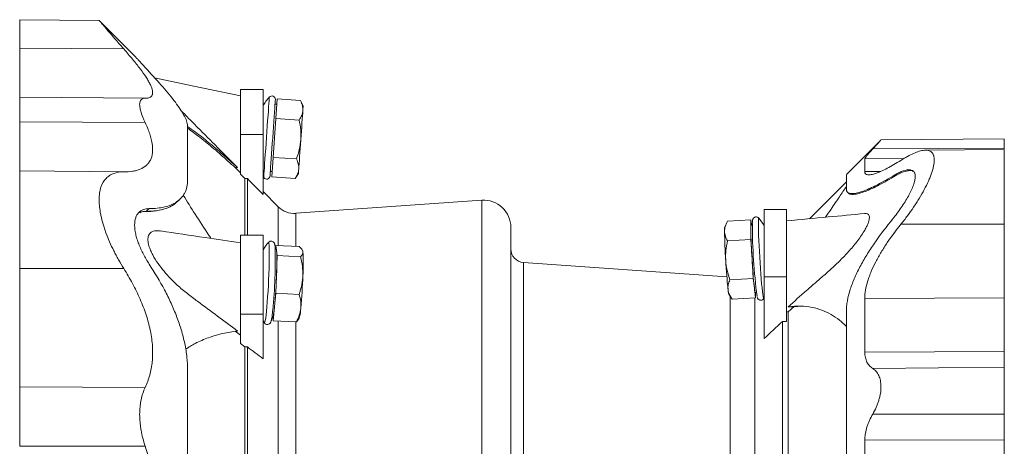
# Model space of a CAD drawing. Header units: millimetres. Extents: x -52 to 1097, y -325 to 885.
# Tile 3 of 8: x -51 to 386, y 30 to 219. Entities that reach past the tile are written whole.
import ezdxf

# ---------------------------------------------------------------- set-up
doc = ezdxf.new("R2010")
doc.units = ezdxf.units.MM

msp = doc.modelspace()

# ---------------------------------------------------------------- linework, layer by layer
at = {"color": 7, "linetype": 'Continuous', "lineweight": 15}
for p, q in [((-16.08, 219.19), (-51.42, 219.5)), ((-0.41, 203.46), (-16.07, 219.12)), ((56.58, 188.51), (46.58, 188.51)), ((46.58, 168.61), (46.58, 188.51)), ((56.58, 168.61), (56.58, 188.51)), ((4.25, 184.66), (-51.42, 185.14)), ((62.59, 180.03), (62.89, 184.35)), ((62.89, 184.35), (73.22, 183.62)), ((74.4, 181.22), (73.22, 183.62)), ((62.73, 182.03), (61.93, 182.09)), ((62.28, 175.71), (62.59, 180.03)), ((61.68, 167.07), (62.28, 175.71)), ((62.28, 175.71), (72.62, 174.98)), ((46.58, 151.04), (46.58, 168.61)), ((56.58, 142), (56.58, 168.61)), ((61.08, 158.43), (61.68, 167.07)), ((330.81, 166.1), (315.5, 150.79)), ((385.58, 166.62), (330.81, 166.14)), ((385.58, 162.57), (327.19, 162.16)), ((385.58, 161.93), (350.47, 161.63)), ((385.58, 162.26), (385.58, 162.57)), ((60.77, 154.11), (61.08, 158.43)), ((61.08, 158.43), (71.41, 157.71)), ((46.58, 151.51), (44.21, 153.9)), ((45.28, 153.89), (44.21, 153.9)), ((60.47, 149.79), (60.77, 154.11)), ((-51.42, 152.41), (-5.24, 152.01)), ((46.58, 151.04), (48.56, 149.05)), ((48.56, 149.05), (48.56, 123.98)), ((48.56, 149.05), (49.62, 149.05)), ((49.62, 149.05), (49.62, 123.98)), ((59.84, 152.16), (60.63, 152.1)), ((60.47, 149.79), (70.81, 149.07)), ((70.81, 149.07), (72.3, 151.29)), ((336.06, 150.12), (336.39, 149.76)), ((315.5, 147.63), (299.09, 131.21)), ((63.35, 136.51), (56.58, 143.28)), ((14.51, 136.15), (14.7, 136.23)), ((153.75, 139.39), (71.12, 133.61)), ((1.84, 133.86), (2.36, 134.09)), ((3.26, 134.23), (4.56, 134.39)), ((288.98, 135.29), (278.98, 135.29)), ((278.98, 105.41), (278.98, 135.29)), ((288.98, 105.41), (288.98, 135.29)), ((166.58, 127.42), (166.58, -233)), ((262.43, 129.46), (261.52, 127.64)), ((273.08, 130.7), (262.75, 130.07)), ((273.08, 130.7), (273.08, 126.37)), ((273.36, 128.39), (273.08, 130.7)), ((273.75, 128.41), (273.22, 128.38)), ((273.75, 129.25), (273.74, 128.41)), ((56.58, 123.98), (46.58, 123.98)), ((46.58, 88.93), (46.58, 123.98)), ((56.58, 88.93), (56.58, 123.98)), ((273.08, 126.37), (273.08, 122.04)), ((62.28, 119.39), (62.11, 117.67)), ((62.59, 117.14), (62.28, 119.39)), ((62.28, 119.39), (72.62, 118.88)), ((273.08, 122.04), (262.75, 121.41)), ((273.08, 122.04), (273.61, 113.39)), ((62.42, 117.65), (62.01, 117.67)), ((62.89, 114.89), (62.59, 117.14)), ((62.59, 106.53), (62.89, 114.89)), ((62.89, 114.89), (73.22, 114.38)), ((74.15, 117.02), (74.01, 117.3)), ((262.43, 105.49), (172.16, 111.8)), ((273.61, 113.39), (274.13, 104.75)), ((62.28, 98.17), (62.59, 106.53)), ((278.98, 78.07), (278.98, 105.41)), ((288.98, 85.62), (288.98, 105.41)), ((274.13, 104.75), (263.79, 104.12)), ((274.13, 104.75), (274.65, 100.43)), ((61.68, 92.07), (62.28, 98.17)), ((62.28, 98.17), (72.62, 97.66)), ((263.33, 97.75), (264.47, 96.02)), ((274.65, 100.43), (275.18, 96.12)), ((275.04, 98.43), (275.56, 98.47)), ((275.18, 96.12), (275.18, 98.44)), ((61.08, 85.96), (61.68, 92.07)), ((275.18, 96.12), (264.84, 95.49)), ((292.19, 92.18), (289.58, 89.86)), ((292.19, 92.18), (289.71, 92.18)), ((292.19, 92.18), (295.73, 92.36)), ((46.58, 75.86), (46.58, 88.93)), ((56.58, 69.13), (56.58, 88.93)), ((60.54, 87.71), (60.94, 87.69)), ((60.84, 87.7), (61.08, 85.96)), ((289.58, 89.86), (288.98, 89.86)), ((289.58, -37.09), (289.58, 89.86)), ((61.08, 85.96), (71.41, 85.45)), ((71.41, 85.45), (72.04, 86.25)), ((72.08, 86.23), (72.68, 87.17)), ((287.11, -29.97), (287.11, 85.62)), ((288.98, 85.62), (287.11, 85.62)), ((46.58, 79.62), (44.21, 81.39)), ((46.58, 75.86), (48.56, 74.38)), ((48.56, 74.38), (48.56, -30.8)), ((48.56, 74.38), (49.62, 74.38)), ((49.62, 74.38), (49.62, -30.8)), ((385.58, 65.3), (327.19, 64.83)), ((385.58, 44.47), (327.19, 44.54))]:
    msp.add_line(p, q, dxfattribs=at)
at = {"color": 8, "linetype": 'Continuous', "lineweight": 0}
for p, q in [((-51.42, 206.81), (-5.24, 206.52)), ((-51.42, 174.19), (4.28, 173.85)), ((46.58, 168.61), (56.58, 168.61)), ((340.99, 157.89), (323.66, 157.74)), ((330.77, 152.22), (323.66, 152.16)), ((6.1, 135.69), (4.74, 134.46)), ((63.35, 136.51), (63.35, 119.33)), ((153.75, -244.97), (153.75, 139.39)), ((4.56, 134.39), (4.74, 134.46)), ((71.12, 133.61), (71.12, 118.95)), ((385.58, 128.73), (339.68, 128.73)), ((172.16, 111.8), (172.16, -217.39)), ((-51.42, 109.13), (-5.24, 109.13)), ((288.98, 105.41), (278.98, 105.41)), ((263.97, -35.47), (263.97, 96.78)), ((274.85, -35.45), (274.85, 96.1)), ((385.58, 96.14), (323.66, 95.76)), ((46.58, 88.93), (56.58, 88.93)), ((63.35, 85.84), (63.35, -37.79)), ((71.12, 85.46), (71.12, -37.79)), ((385.58, 72.33), (323.66, 72.01)), ((-51.42, 56.72), (4.28, 56.37)), ((385.58, 33.16), (323.66, 32.94)), ((-51.42, 30.27), (4.28, 30.27))]:
    msp.add_line(p, q, dxfattribs=at)
at = {"color": 7, "linetype": 'Continuous', "lineweight": 15, "flags": 128}
for points in [[(46.58, 185.72), (25.9, 190.07), (8.48, 193.74)], [(60.88, 167.12), (61.05, 169.59), (61.22, 172), (61.38, 174.31), (61.53, 176.46), (61.67, 178.42), (61.79, 180.13), (61.89, 181.57), (61.97, 182.7), (62.03, 183.5), (62.06, 183.95), (62.07, 184.05)], [(73.35, 166.25), (73.49, 168.21), (73.62, 170.12), (73.75, 171.98), (73.87, 173.73), (73.99, 175.36), (74.09, 176.83), (74.18, 178.12), (74.26, 179.21)], [(74.26, 179.21), (74.32, 180.08), (74.36, 180.71), (74.39, 181.09), (74.4, 181.22)], [(59.7, 150.2), (59.71, 150.3), (59.74, 150.75), (59.79, 151.55), (59.87, 152.68), (59.97, 154.12), (60.09, 155.83), (60.23, 157.79), (60.38, 159.94), (60.54, 162.25), (60.71, 164.66), (60.88, 167.12)], [(72.45, 153.29), (72.52, 154.38), (72.61, 155.67), (72.71, 157.14), (72.83, 158.77), (72.95, 160.53), (73.08, 162.38), (73.21, 164.3), (73.35, 166.25)], [(72.3, 151.29), (72.31, 151.42), (72.34, 151.8), (72.38, 152.43), (72.45, 153.29)], [(316.3, 142.76), (316.48, 142.53), (316.67, 142.3)], [(58.94, 120.67), (58.94, 120.66), (58.93, 120.65)], [(62.42, 117.65), (62.51, 117.52), (62.59, 117.14)], [(74.15, 117.02), (74.18, 116.95), (74.26, 116.56)], [(61.68, 92.07), (61.54, 90.78), (61.41, 89.69), (61.28, 88.82), (61.16, 88.2), (61.04, 87.82), (60.94, 87.69), (60.94, 87.69)], [(57.17, 85.06), (57.18, 85.04), (57.18, 85.03)]]:
    msp.add_lwpolyline(points, dxfattribs=at)
at = {"color": 8, "linetype": 'Continuous', "lineweight": 0, "flags": 128}
for points in [[(58.12, 167.32), (58.3, 169.86), (58.47, 172.34), (58.64, 174.73), (58.8, 176.96), (58.94, 179), (59.06, 180.8), (59.17, 182.32), (59.26, 183.54), (59.32, 184.43), (59.36, 184.97), (59.37, 185.15)], [(56.87, 149.48), (56.89, 149.66), (56.92, 150.2), (56.99, 151.09), (57.07, 152.31), (57.18, 153.84), (57.3, 155.64), (57.45, 157.67), (57.6, 159.91), (57.77, 162.29), (57.94, 164.78), (58.12, 167.32)], [(276.64, 131.45), (276.63, 131.46), (276.55, 131.36), (276.49, 130.91), (276.45, 130.1)], [(276.45, 130.1), (276.44, 128.96), (276.46, 127.5), (276.5, 125.77), (276.56, 123.78), (276.65, 121.59), (276.76, 119.24), (276.88, 116.77), (277.03, 114.23), (277.18, 111.69), (277.35, 109.18), (277.53, 106.77), (277.7, 104.49), (277.88, 102.4), (278.05, 100.54), (278.22, 98.95), (278.38, 97.65), (278.52, 96.68), (278.64, 96.05), (278.75, 95.79), (278.8, 95.8)], [(58.12, 90.2), (58.3, 92.13), (58.47, 94.27), (58.64, 96.59), (58.8, 99.03), (58.94, 101.55), (59.06, 104.1), (59.17, 106.62), (59.26, 109.07), (59.32, 111.39), (59.36, 113.53), (59.37, 115.46), (59.36, 117.13), (59.32, 118.51), (59.26, 119.57), (59.17, 120.29), (59.06, 120.66), (58.94, 120.67)], [(57.18, 85.03), (57.3, 85.03), (57.45, 85.39), (57.6, 86.11), (57.77, 87.16), (57.94, 88.54), (58.12, 90.2)]]:
    msp.add_lwpolyline(points, dxfattribs=at)
at = {"color": 7, "linetype": 'Continuous', "lineweight": 15}
for centre, radius, start, end in [((82.15, 165.64), 30, 139.4162, 148.4621), ((60.53, 184.15), 1.53, 356, 139.4162), ((82.15, 165.64), 30, 211.5379, 212.5838), ((58.17, 150.31), 1.53, 212.5838, 356), ((70.42, 143.58), 10, 225, 274), ((154.58, 127.42), 12, 0, 94), ((253.66, 112.17), 30, 32.4136, 40.0023), ((269.49, 126.21), 8.1, 169.7847, 183.886), ((279.1, 126.96), 6.05, 166.4235, 185.6439), ((534.01, 129.67), 260.26, 180.1268, 187.2704), ((513.38, 129.32), 252, 180.8327, 183.7854), ((525.06, 130.03), 252, 180.8327, 183.7854), ((82.15, 101.66), 30, 140.6797, 148.4621), ((-142.81, 112.35), 204.84, 353.9364, 1.8471), ((-30.5, 111.84), 93.23, 356.7391, 3.2609), ((-18.83, 111.26), 93.24, 356.7393, 3.2607), ((172.58, 117.79), 6, 180, 266), ((514.53, 126.56), 252.98, 183.1439, 186.0887), ((526.19, 127.26), 252.96, 183.1438, 186.0888), ((-189.16, 115.04), 251.89, 354.767, 358.0645), ((-177.48, 114.46), 251.88, 354.7669, 358.0645), ((271.18, 100.16), 8.21, 183.0651, 197.0761), ((280.02, 100.43), 5.37, 179.9458, 201.7869), ((253.66, 112.17), 30, 326.9287, 327.5864), ((54.92, 92.15), 18.45, 344.3165, 357.9395), ((82.15, 101.66), 30, 211.5379, 213.6589)]:
    msp.add_arc(centre, radius, start, end, dxfattribs=at)
for points, knots in [([(-51.42, 206.81), (-51.42, 208.14), (-51.42, 210.86), (-51.42, 214.19), (-51.42, 216.9), (-51.42, 218.68), (-51.42, 219.53), (-51.42, 219.41), (-51.42, 219.38)], [0, 0, 0, 0, 0.172516, 0.353275, 0.540939, 0.733776, 0.929721, 1, 1, 1, 1]), ([(-16.08, 219.12), (-16.06, 219.09), (-16.01, 219.03), (-15.13, 218), (-13.74, 216.36), (-11.78, 214.06), (-9.58, 211.5), (-7.37, 208.95), (-5.95, 207.34), (-5.24, 206.52)], [0, 0, 0, 0, 0.140674, 0.292532, 0.448409, 0.608526, 0.772111, 0.885628, 1, 1, 1, 1]), ([(-51.42, 206.81), (-51.42, 204.97), (-51.42, 201.28), (-51.42, 196.56), (-51.42, 192.53), (-51.42, 189.26), (-51.42, 186.89), (-51.42, 185.41), (-51.42, 185.24), (-51.42, 185.15)], [0, 0, 0, 0, 0.138263, 0.278718, 0.420548, 0.562885, 0.71157, 0.858835, 1, 1, 1, 1]), ([(4.28, 184.66), (5.11, 184.64), (5.79, 184.75), (6.85, 185.22), (7.22, 185.59), (7.48, 186.23), (7.52, 186.36), (7.57, 186.65), (7.59, 186.8), (7.61, 187.28), (7.59, 187.63), (7.37, 188.77), (7.06, 189.65), (6.46, 190.9), (6.33, 191.16), (6.05, 191.69), (5.9, 191.96), (5.43, 192.79), (5.07, 193.36), (3.92, 195.14), (3.02, 196.41), (1.49, 198.44), (0.95, 199.13), (-0.17, 200.54), (-0.76, 201.26), (-2.57, 203.45), (-3.87, 204.97), (-5.24, 206.52)], [0, 0, 0, 0, 0.125, 0.125, 0.25, 0.25, 0.28125, 0.28125, 0.3125, 0.3125, 0.375, 0.375, 0.5, 0.5, 0.53125, 0.53125, 0.5625, 0.5625, 0.625, 0.625, 0.75, 0.75, 0.8125, 0.8125, 0.875, 0.875, 1, 1, 1, 1]), ([(-0.41, 203.46), (-0.41, 203.46), (-0.25, 203.28), (0.22, 202.76), (0.42, 202.54), (0.87, 202.04), (1.14, 201.75), (1.72, 201.11), (2.04, 200.76), (2.74, 200), (3.11, 199.59), (4.29, 198.3), (5.16, 197.36), (6.1, 196.34)], [0, 0, 0, 0, 0.25, 0.25, 0.375, 0.375, 0.5, 0.5, 0.625, 0.625, 0.75, 0.75, 1, 1, 1, 1]), ([(6.1, 196.34), (8.53, 193.72), (10.79, 191.21), (13.88, 187.6), (14.85, 186.43), (16.65, 184.19), (17.49, 183.11), (19.01, 181.03), (19.69, 180.03), (20.6, 178.61), (20.88, 178.15), (21.39, 177.25), (21.63, 176.81), (22.27, 175.54), (22.59, 174.76), (23.02, 173.33), (23.13, 172.69), (23.13, 172.12)], [0, 0, 0, 0, 0.25, 0.25, 0.375, 0.375, 0.5, 0.5, 0.625, 0.625, 0.6875, 0.6875, 0.75, 0.75, 0.875, 0.875, 1, 1, 1, 1]), ([(-51.42, 174.19), (-51.42, 175.88), (-51.42, 177.44), (-51.42, 180.18), (-51.42, 181.37), (-51.42, 183.27), (-51.42, 183.98), (-51.42, 184.92), (-51.42, 185.15), (-51.42, 185.14)], [0, 0, 0, 0, 0.25, 0.25, 0.5, 0.5, 0.75, 0.75, 1, 1, 1, 1]), ([(4.28, 173.85), (3.49, 175.52), (2.88, 177.05), (2.36, 178.75), (2.27, 179.08), (2.11, 179.71), (2.04, 180.02), (1.88, 180.89), (1.83, 181.42), (1.83, 182.36), (1.88, 182.77), (2.04, 183.3), (2.11, 183.46), (2.27, 183.75), (2.36, 183.88), (2.88, 184.46), (3.49, 184.67), (4.28, 184.66)], [0, 0, 0, 0, 0.25, 0.25, 0.3125, 0.3125, 0.375, 0.375, 0.5, 0.5, 0.625, 0.625, 0.6875, 0.6875, 0.75, 0.75, 1, 1, 1, 1]), ([(73.22, 183.62), (73.58, 182.89), (73.87, 182.15), (74.23, 180.68), (74.31, 179.95), (74.26, 179.21)], [0, 0, 0, 0, 0.5, 0.5, 1, 1, 1, 1]), ([(74.26, 179.21), (74.23, 178.84), (74.17, 178.48), (74, 177.76), (73.89, 177.4), (73.46, 176.35), (73.08, 175.66), (72.62, 174.98)], [0, 0, 0, 0, 0.25, 0.25, 0.5, 0.5, 1, 1, 1, 1]), ([(45.28, 153.89), (39.38, 159.84), (31.96, 167.31), (23.6, 175.7), (21.21, 178.13), (20.31, 179.04)], [0, 0, 0, 0, 0.709135, 0.890709, 1, 1, 1, 1]), ([(73.35, 166.25), (73.4, 166.98), (73.42, 167.72), (73.4, 169.2), (73.36, 169.93), (73.16, 172.12), (72.92, 173.56), (72.62, 174.98)], [0, 0, 0, 0, 0.25, 0.25, 0.5, 0.5, 1, 1, 1, 1]), ([(-51.42, 152.41), (-51.42, 152.41), (-51.42, 152.86), (-51.42, 154.75), (-51.42, 156.17), (-51.42, 159.95), (-51.42, 162.29), (-51.42, 167.74), (-51.42, 170.83), (-51.42, 174.19)], [0, 0, 0, 0, 0.25, 0.25, 0.5, 0.5, 0.75, 0.75, 1, 1, 1, 1]), ([(4.28, 173.85), (5.11, 172.1), (5.79, 170.43), (6.85, 167.25), (7.22, 165.74), (7.48, 163.95), (7.52, 163.6), (7.57, 162.92), (7.59, 162.58), (7.61, 161.6), (7.59, 160.98), (7.37, 159.21), (7.06, 158.15), (6.46, 156.98), (6.33, 156.76), (6.05, 156.32), (5.9, 156.11), (5.43, 155.51), (5.07, 155.14), (3.92, 154.14), (3.02, 153.6), (1.49, 152.97), (0.95, 152.79), (-0.17, 152.49), (-0.76, 152.36), (-2.57, 152.08), (-3.87, 151.99), (-5.24, 152.01)], [0, 0, 0, 0, 0.125, 0.125, 0.25, 0.25, 0.28125, 0.28125, 0.3125, 0.3125, 0.375, 0.375, 0.5, 0.5, 0.53125, 0.53125, 0.5625, 0.5625, 0.625, 0.625, 0.75, 0.75, 0.8125, 0.8125, 0.875, 0.875, 1, 1, 1, 1]), ([(23.06, 172.15), (24.19, 171.36), (27.19, 169.26), (32.42, 165.11), (38.68, 159.85), (43.08, 155.88), (45.28, 153.89)], [0, 0, 0, 0, 0.164026, 0.438801, 0.719392, 1, 1, 1, 1]), ([(23.13, 148.51), (23.13, 153.67), (23.13, 158.26), (23.13, 166.16), (23.13, 169.48), (23.13, 172.12)], [0, 0, 0, 0, 0.5, 0.5, 1, 1, 1, 1]), ([(44.21, 153.9), (42.09, 155.82), (37.84, 159.66), (31.7, 164.83), (26.78, 168.77), (24, 170.73), (23.13, 171.35)], [0, 0, 0, 0, 0.286606, 0.573195, 0.86545, 1, 1, 1, 1]), ([(71.41, 157.71), (71.92, 159.08), (72.36, 160.5), (73.02, 163.35), (73.25, 164.79), (73.35, 166.25)], [0, 0, 0, 0, 0.5, 0.5, 1, 1, 1, 1]), ([(330.81, 166.1), (330.82, 166.11), (330.86, 166.15), (330.61, 165.87), (330.08, 165.3), (329.32, 164.47), (328.36, 163.43), (327.58, 162.59), (327.19, 162.16)], [0, 0, 0, 0, 0.076923, 0.272728, 0.451021, 0.633648, 0.815246, 1, 1, 1, 1]), ([(385.58, 162.57), (385.58, 163.41), (385.58, 165.14), (385.58, 166.47), (385.58, 166.48), (385.58, 166.48)], [0, 0, 0, 0, 0.359793, 0.738059, 1, 1, 1, 1]), ([(327.19, 162.16), (326.67, 161.6), (326.19, 161.07), (325.55, 160.35), (325.34, 160.12), (324.97, 159.68), (324.79, 159.47), (324.32, 158.89), (324.08, 158.56), (323.83, 158.18), (323.77, 158.07), (323.68, 157.88), (323.66, 157.8), (323.66, 157.74)], [0, 0, 0, 0, 0.25, 0.25, 0.375, 0.375, 0.5, 0.5, 0.75, 0.75, 0.875, 0.875, 1, 1, 1, 1]), ([(385.58, 161.85), (385.58, 161.82), (385.58, 161.76), (385.58, 160.29), (385.58, 157.68), (385.58, 153.98), (385.58, 149.45), (385.58, 144.38), (385.58, 139.09), (385.58, 133.85), (385.58, 130.4), (385.58, 128.73)], [0, 0, 0, 0, 0.094301, 0.213851, 0.335607, 0.457363, 0.576913, 0.69228, 0.801892, 0.904665, 1, 1, 1, 1]), ([(71.41, 157.71), (71.77, 156.97), (72.06, 156.24), (72.42, 154.76), (72.5, 154.03), (72.45, 153.29)], [0, 0, 0, 0, 0.5, 0.5, 1, 1, 1, 1]), ([(339.68, 128.73), (340.68, 129.98), (341.66, 131.24), (343.53, 133.78), (344.44, 135.05), (345.74, 136.99), (346.17, 137.63), (347, 138.93), (347.41, 139.59), (348.61, 141.55), (349.34, 142.84), (350.7, 145.38), (351.32, 146.63), (352.01, 148.16), (352.14, 148.47), (352.4, 149.08), (352.52, 149.37), (352.87, 150.26), (353.09, 150.83), (353.66, 152.51), (353.96, 153.57), (354.37, 155.56), (354.47, 156.45), (354.47, 157.64), (354.45, 158.01), (354.37, 158.53), (354.34, 158.7), (354.27, 159.02), (354.22, 159.18), (353.97, 159.91), (353.68, 160.38), (353.1, 160.92), (352.89, 161.07), (352.42, 161.32), (352.16, 161.42), (351.34, 161.63), (350.72, 161.66), (349.7, 161.57), (349.34, 161.52), (348.6, 161.37), (348.22, 161.27), (347.04, 160.91), (346.21, 160.6), (344.47, 159.82), (343.56, 159.37), (342.14, 158.59), (341.66, 158.31), (340.68, 157.73), (340.18, 157.43), (339.68, 157.11)], [0, 0, 0, 0, 0.0625, 0.0625, 0.125, 0.125, 0.15625, 0.15625, 0.1875, 0.1875, 0.25, 0.25, 0.3125, 0.3125, 0.328125, 0.328125, 0.34375, 0.34375, 0.375, 0.375, 0.4375, 0.4375, 0.5, 0.5, 0.53125, 0.53125, 0.546875, 0.546875, 0.5625, 0.5625, 0.625, 0.625, 0.65625, 0.65625, 0.6875, 0.6875, 0.75, 0.75, 0.78125, 0.78125, 0.8125, 0.8125, 0.875, 0.875, 0.9375, 0.9375, 0.96875, 0.96875, 1, 1, 1, 1]), ([(72.45, 153.29), (72.42, 152.93), (72.36, 152.56), (72.19, 151.84), (72.07, 151.49), (71.65, 150.43), (71.26, 149.74), (70.81, 149.07)], [0, 0, 0, 0, 0.25, 0.25, 0.5, 0.5, 1, 1, 1, 1]), ([(323.66, 152.16), (323.66, 151.72), (323.78, 151.39), (324.22, 150.91), (324.55, 150.76), (325.19, 150.67), (325.43, 150.66), (325.95, 150.69), (326.23, 150.72), (327.13, 150.88), (327.81, 151.07), (328.93, 151.45), (329.31, 151.59), (330.12, 151.91), (330.54, 152.09), (331.82, 152.67), (332.72, 153.11), (335.53, 154.58), (337.55, 155.76), (339.68, 157.11)], [0, 0, 0, 0, 0.125, 0.125, 0.25, 0.25, 0.3125, 0.3125, 0.375, 0.375, 0.5, 0.5, 0.5625, 0.5625, 0.625, 0.625, 0.75, 0.75, 1, 1, 1, 1]), ([(-51.42, 152.41), (-51.42, 152.41), (-51.42, 152.19), (-51.42, 151.2), (-51.42, 150.44), (-51.42, 148.33), (-51.42, 146.99), (-51.42, 143.75), (-51.42, 141.86), (-51.42, 137.63), (-51.42, 135.3), (-51.42, 130.35), (-51.42, 127.73), (-51.42, 122.4), (-51.42, 119.69), (-51.42, 114.33), (-51.42, 111.68), (-51.42, 109.13)], [0, 0, 0, 0, 0.125, 0.125, 0.25, 0.25, 0.375, 0.375, 0.5, 0.5, 0.625, 0.625, 0.75, 0.75, 0.875, 0.875, 1, 1, 1, 1]), ([(-5.24, 152.01), (-6.84, 152.02), (-8.3, 151.81), (-10.28, 151.11), (-10.9, 150.81), (-11.78, 150.25), (-12.06, 150.04), (-12.59, 149.6), (-12.85, 149.36), (-14.05, 148.08), (-14.81, 146.79), (-15.47, 144.79), (-15.58, 144.37), (-15.78, 143.49), (-15.87, 143.04), (-16.07, 141.63), (-16.14, 140.64), (-16.14, 138.54), (-16.08, 137.44), (-15.88, 135.69), (-15.8, 135.09), (-15.61, 133.89), (-15.49, 133.28), (-15.11, 131.43), (-14.79, 130.16), (-14.23, 128.23), (-14.02, 127.58), (-13.59, 126.26), (-13.36, 125.6), (-12.14, 122.29), (-10.98, 119.63), (-9.32, 116.31), (-8.97, 115.64), (-8.27, 114.32), (-7.91, 113.67), (-6.81, 111.71), (-6.04, 110.41), (-5.24, 109.13)], [0, 0, 0, 0, 0.125, 0.125, 0.1875, 0.1875, 0.21875, 0.21875, 0.25, 0.25, 0.375, 0.375, 0.40625, 0.40625, 0.4375, 0.4375, 0.5, 0.5, 0.5625, 0.5625, 0.59375, 0.59375, 0.625, 0.625, 0.6875, 0.6875, 0.71875, 0.71875, 0.75, 0.75, 0.875, 0.875, 0.90625, 0.90625, 0.9375, 0.9375, 1, 1, 1, 1]), ([(315.5, 144.26), (315.5, 145.37), (315.5, 147.61), (315.5, 149.64), (315.5, 150.73), (315.5, 150.68), (315.5, 150.67)], [0, 0, 0, 0, 0.277346, 0.556504, 0.83678, 1, 1, 1, 1]), ([(336.06, 150.12), (333.36, 148.48), (330.78, 147.04), (327.76, 145.54), (327.17, 145.26), (326.02, 144.73), (325.46, 144.48), (323.82, 143.8), (322.8, 143.41), (320.9, 142.81), (320.03, 142.59), (318.86, 142.41), (318.49, 142.37), (317.82, 142.35), (317.51, 142.37), (316.67, 142.49), (316.24, 142.68), (315.88, 143.06), (315.81, 143.15), (315.7, 143.33), (315.65, 143.43), (315.54, 143.75), (315.5, 143.99), (315.5, 144.26)], [0, 0, 0, 0, 0.25, 0.25, 0.3125, 0.3125, 0.375, 0.375, 0.5, 0.5, 0.625, 0.625, 0.6875, 0.6875, 0.75, 0.75, 0.875, 0.875, 0.90625, 0.90625, 0.9375, 0.9375, 1, 1, 1, 1]), ([(316.09, 143.04), (316.12, 142.91), (316.26, 142.33), (317.18, 142.04), (318.5, 141.95), (320.31, 142.18), (322.82, 142.9), (326.07, 144.21), (329.26, 145.73), (332.7, 147.56), (335.16, 149.03), (336.39, 149.76)], [0, 0, 0, 0, 0.0410154, 0.1755409, 0.256778, 0.338028, 0.5050278, 0.626958, 0.748928, 0.8744523, 1, 1, 1, 1]), ([(346.04, 149.97), (346.04, 150.5), (345.97, 150.96), (345.77, 151.55), (345.69, 151.72), (345.49, 152.04), (345.37, 152.18), (344.98, 152.55), (344.66, 152.72), (344.11, 152.88), (343.91, 152.91), (343.49, 152.95), (343.27, 152.95), (342.12, 152.87), (341.06, 152.58), (339.28, 151.85), (338.66, 151.56), (337.39, 150.9), (336.74, 150.53), (336.06, 150.12)], [0, 0, 0, 0, 0.125, 0.125, 0.1875, 0.1875, 0.25, 0.25, 0.375, 0.375, 0.4375, 0.4375, 0.5, 0.5, 0.75, 0.75, 0.875, 0.875, 1, 1, 1, 1]), ([(346.04, 149.97), (346.04, 149.43), (345.97, 148.84), (345.77, 147.87), (345.69, 147.53), (345.49, 146.83), (345.37, 146.46), (344.98, 145.35), (344.66, 144.57), (344.11, 143.37), (343.91, 142.96), (343.49, 142.12), (343.27, 141.71), (342.12, 139.61), (341.06, 137.9), (339.28, 135.33), (338.66, 134.47), (337.39, 132.79), (336.74, 131.95), (336.06, 131.13)], [0, 0, 0, 0, 0.125, 0.125, 0.1875, 0.1875, 0.25, 0.25, 0.375, 0.375, 0.4375, 0.4375, 0.5, 0.5, 0.75, 0.75, 0.875, 0.875, 1, 1, 1, 1]), ([(336.39, 149.76), (337.42, 150.35), (339.5, 151.53), (341.94, 152.42), (343.72, 152.63), (344.72, 152.57), (345.05, 152.27), (345.1, 152.23)], [0, 0, 0, 0, 0.288416, 0.576333, 0.772372, 0.968181, 1, 1, 1, 1]), ([(6.1, 135.69), (8.53, 135.7), (10.79, 135.94), (13.88, 136.68), (14.85, 136.99), (16.65, 137.74), (17.49, 138.18), (19.01, 139.21), (19.69, 139.8), (20.6, 140.79), (20.88, 141.14), (21.39, 141.88), (21.63, 142.28), (22.27, 143.51), (22.59, 144.41), (23.02, 146.35), (23.13, 147.39), (23.13, 148.51)], [0, 0, 0, 0, 0.25, 0.25, 0.375, 0.375, 0.5, 0.5, 0.625, 0.625, 0.6875, 0.6875, 0.75, 0.75, 0.875, 0.875, 1, 1, 1, 1]), ([(315.5, 145.55), (314.48, 144.04), (312.33, 140.88), (309.22, 136.28), (307.07, 133.09), (306.26, 131.89)], [0, 0, 0, 0, 0.361212, 0.757906, 1, 1, 1, 1]), ([(18.42, 138.64), (18.64, 138.85), (19.09, 139.28), (19.54, 139.7), (19.77, 139.92)], [0, 0, 0, 0, 0.500002, 1, 1, 1, 1]), ([(21.16, 141.69), (22.91, 138.88), (26.55, 133.05), (30.7, 126.61), (33.12, 123.01), (33.48, 122.48)], [0, 0, 0, 0, 0.442342, 0.91773, 1, 1, 1, 1]), ([(-0.41, 128.41), (-0.41, 129.63), (-0.25, 130.71), (0.22, 132.1), (0.42, 132.53), (0.87, 133.29), (1.14, 133.63), (1.72, 134.23), (2.04, 134.49), (2.74, 134.93), (3.11, 135.11), (4.29, 135.54), (5.16, 135.68), (6.1, 135.69)], [0, 0, 0, 0, 0.25, 0.25, 0.375, 0.375, 0.5, 0.5, 0.625, 0.625, 0.75, 0.75, 1, 1, 1, 1]), ([(4.56, 134.39), (6.09, 134.44), (8.8, 134.54), (12.22, 135.28), (14.64, 136.1), (15.86, 136.86), (16.28, 137.13)], [0, 0, 0, 0, 0.339038, 0.599024, 0.858952, 1, 1, 1, 1]), ([(4.74, 134.46), (6.31, 134.52), (9.44, 134.64), (13.52, 135.65), (16.54, 136.99), (17.9, 138.25), (18.38, 138.69)], [0, 0, 0, 0, 0.282483, 0.564208, 0.847546, 1, 1, 1, 1]), ([(2.01, 133.97), (2.06, 134), (2.79, 134.47), (3.79, 134.46), (4.74, 134.46)], [0, 0, 0, 0, 0.065019, 1, 1, 1, 1]), ([(276.69, 131.38), (276.68, 131.4), (276.61, 131.5), (276.33, 131.77), (275.83, 132), (275.22, 132.04), (274.67, 131.85), (274.29, 131.54), (274.07, 131.23), (273.94, 130.95), (273.87, 130.69), (273.81, 130.37), (273.77, 129.94), (273.76, 129.47), (273.75, 129.22)], [0, 0, 0, 0, 0.010835, 0.070101, 0.134736, 0.202186, 0.269018, 0.323829, 0.374201, 0.426021, 0.496388, 0.600311, 0.794749, 1, 1, 1, 1]), ([(323.58, 133.53), (318.21, 133.02), (306.68, 131.92), (295.14, 130.84), (288.98, 130.25)], [0, 0, 0, 0, 0.466008, 1, 1, 1, 1]), ([(289.71, 92.18), (292.38, 94.57), (296.34, 98.11), (301.62, 102.72), (305.51, 106.07), (309.4, 109.52), (313.23, 113.16), (316.37, 116.47), (318.8, 119.31), (320.59, 121.57), (322.25, 123.89), (323.56, 125.98), (324.51, 127.76), (325.16, 129.23), (325.58, 130.57), (325.79, 132), (325.45, 133.14), (324.58, 133.6), (323.82, 133.52), (323.58, 133.49)], [0, 0, 0, 0, 0.170657, 0.253301, 0.336432, 0.419235, 0.501272, 0.582995, 0.626183, 0.669345, 0.712877, 0.756329, 0.785952, 0.81554, 0.845428, 0.87529, 0.926557, 0.976616, 1, 1, 1, 1]), ([(336.06, 131.13), (333.36, 127.83), (330.78, 124.46), (327.76, 120.13), (327.17, 119.26), (326.02, 117.51), (325.46, 116.64), (323.82, 114.02), (322.8, 112.27), (320.9, 108.75), (320.03, 106.98), (318.86, 104.32), (318.49, 103.43), (317.82, 101.66), (317.51, 100.79), (316.67, 98.19), (316.24, 96.5), (315.88, 94.43), (315.81, 94.02), (315.7, 93.2), (315.65, 92.79), (315.54, 91.59), (315.5, 90.8), (315.5, 90.04)], [0, 0, 0, 0, 0.25, 0.25, 0.3125, 0.3125, 0.375, 0.375, 0.5, 0.5, 0.625, 0.625, 0.6875, 0.6875, 0.75, 0.75, 0.875, 0.875, 0.90625, 0.90625, 0.9375, 0.9375, 1, 1, 1, 1]), ([(-0.41, 128.41), (-0.41, 127.18), (-0.25, 125.85), (0.22, 123.72), (0.42, 122.99), (0.87, 121.51), (1.14, 120.77), (1.72, 119.26), (2.04, 118.5), (2.74, 116.98), (3.11, 116.22), (4.29, 113.98), (5.16, 112.5), (6.1, 111.05)], [0, 0, 0, 0, 0.25, 0.25, 0.375, 0.375, 0.5, 0.5, 0.625, 0.625, 0.75, 0.75, 1, 1, 1, 1]), ([(262.75, 130.07), (262.34, 129.34), (262, 128.6), (261.54, 127.13), (261.41, 126.39), (261.41, 125.66)], [0, 0, 0, 0, 0.5, 0.5, 1, 1, 1, 1]), ([(323.66, 95.76), (323.66, 96.98), (323.78, 98.25), (324.22, 100.87), (324.55, 102.22), (325.19, 104.31), (325.43, 105.01), (325.95, 106.43), (326.23, 107.14), (327.13, 109.28), (327.81, 110.7), (328.93, 112.84), (329.31, 113.56), (330.12, 114.99), (330.54, 115.7), (331.82, 117.83), (332.72, 119.23), (335.53, 123.38), (337.55, 126.08), (339.68, 128.73)], [0, 0, 0, 0, 0.125, 0.125, 0.25, 0.25, 0.3125, 0.3125, 0.375, 0.375, 0.5, 0.5, 0.5625, 0.5625, 0.625, 0.625, 0.75, 0.75, 1, 1, 1, 1]), ([(385.58, 96.14), (385.58, 98.23), (385.58, 100.56), (385.58, 105.59), (385.58, 108.3), (385.58, 113.94), (385.58, 116.88), (385.58, 122.81), (385.58, 125.8), (385.58, 128.73)], [0, 0, 0, 0, 0.25, 0.25, 0.5, 0.5, 0.75, 0.75, 1, 1, 1, 1]), ([(45.28, 81.39), (39.37, 85.8), (31.94, 91.34), (22.99, 97.94), (18.95, 101.28), (15.51, 104.66), (12.64, 107.84), (9.93, 111.34), (7.92, 114.53), (6.63, 117.19), (5.8, 119.46), (5.36, 121.83), (5.68, 123.88), (6.61, 125.1), (7.83, 125.71), (9.27, 125.98), (10.44, 125.83), (11.1, 125.74)], [0, 0, 0, 0, 0.321015, 0.403493, 0.485747, 0.541769, 0.597923, 0.653691, 0.711496, 0.740788, 0.770018, 0.811057, 0.852166, 0.892619, 0.925147, 0.957738, 1, 1, 1, 1]), ([(46.58, 120.56), (41.35, 121.32), (29.52, 123.06), (17.7, 124.81), (11.11, 125.79)], [0, 0, 0, 0, 0.44228, 1, 1, 1, 1]), ([(261.41, 125.66), (261.41, 125.29), (261.44, 124.93), (261.57, 124.2), (261.66, 123.84), (262.01, 122.77), (262.34, 122.09), (262.75, 121.41)], [0, 0, 0, 0, 0.25, 0.25, 0.5, 0.5, 1, 1, 1, 1]), ([(61.91, 119.19), (61.9, 119.32), (61.87, 119.6), (61.8, 119.91), (61.68, 120.26), (61.47, 120.65), (61.07, 121.05), (60.46, 121.29), (59.81, 121.26), (59.29, 121.02), (58.99, 120.74), (58.9, 120.6), (58.86, 120.54)], [0, 0, 0, 0, 0.13287, 0.306228, 0.429448, 0.517789, 0.607331, 0.699293, 0.791759, 0.874424, 0.950064, 1, 1, 1, 1]), ([(72.62, 118.88), (73.08, 118.49), (73.46, 118.1), (74.03, 117.33), (74.21, 116.94), (74.26, 116.56)], [0, 0, 0, 0, 0.5, 0.5, 1, 1, 1, 1]), ([(261.94, 112.68), (261.89, 113.42), (261.88, 114.16), (261.91, 115.62), (261.96, 116.35), (262.18, 118.53), (262.43, 119.97), (262.75, 121.41)], [0, 0, 0, 0, 0.25, 0.25, 0.5, 0.5, 1, 1, 1, 1]), ([(74.26, 116.56), (74.28, 116.37), (74.28, 116.18), (74.21, 115.81), (74.14, 115.62), (73.87, 115.08), (73.58, 114.73), (73.22, 114.38)], [0, 0, 0, 0, 0.25, 0.25, 0.5, 0.5, 1, 1, 1, 1]), ([(73.22, 114.38), (73.58, 112.99), (73.87, 111.6), (74.23, 108.79), (74.31, 107.38), (74.26, 105.95)], [0, 0, 0, 0, 0.5, 0.5, 1, 1, 1, 1]), ([(6.1, 111.05), (8.53, 107.34), (10.79, 103.54), (13.88, 97.7), (14.85, 95.74), (16.65, 91.81), (17.49, 89.84), (19.01, 85.88), (19.69, 83.88), (20.6, 80.88), (20.88, 79.87), (21.39, 77.86), (21.63, 76.84), (22.27, 73.81), (22.59, 71.81), (23.02, 67.86), (23.13, 65.91), (23.13, 63.98)], [0, 0, 0, 0, 0.25, 0.25, 0.375, 0.375, 0.5, 0.5, 0.625, 0.625, 0.6875, 0.6875, 0.75, 0.75, 0.875, 0.875, 1, 1, 1, 1]), ([(263.79, 104.12), (263.3, 105.51), (262.88, 106.91), (262.24, 109.76), (262.02, 111.21), (261.94, 112.68)], [0, 0, 0, 0, 0.5, 0.5, 1, 1, 1, 1]), ([(-51.42, 109.13), (-51.42, 104.4), (-51.42, 99.58), (-51.42, 90.02), (-51.42, 85.29), (-51.42, 76.21), (-51.42, 71.85), (-51.42, 63.78), (-51.42, 60.05), (-51.42, 56.72)], [0, 0, 0, 0, 0.25, 0.25, 0.5, 0.5, 0.75, 0.75, 1, 1, 1, 1]), ([(4.28, 56.37), (5.11, 58.09), (5.79, 59.92), (6.85, 63.77), (7.22, 65.8), (7.48, 68.48), (7.52, 69.03), (7.57, 70.12), (7.59, 70.66), (7.61, 72.32), (7.59, 73.43), (7.37, 76.82), (7.06, 79.12), (6.46, 82.07), (6.33, 82.66), (6.05, 83.84), (5.9, 84.43), (5.43, 86.2), (5.07, 87.38), (3.92, 90.9), (3.02, 93.24), (1.49, 96.74), (0.95, 97.9), (-0.17, 100.2), (-0.76, 101.34), (-2.57, 104.72), (-3.87, 106.94), (-5.24, 109.13)], [0, 0, 0, 0, 0.125, 0.125, 0.25, 0.25, 0.28125, 0.28125, 0.3125, 0.3125, 0.375, 0.375, 0.5, 0.5, 0.53125, 0.53125, 0.5625, 0.5625, 0.625, 0.625, 0.75, 0.75, 0.8125, 0.8125, 0.875, 0.875, 1, 1, 1, 1]), ([(74.26, 105.95), (74.23, 105.25), (74.17, 104.53), (74, 103.13), (73.89, 102.44), (73.46, 100.37), (73.08, 99.01), (72.62, 97.66)], [0, 0, 0, 0, 0.25, 0.25, 0.5, 0.5, 1, 1, 1, 1]), ([(262.98, 99.73), (262.94, 100.09), (262.92, 100.46), (262.96, 101.2), (263, 101.56), (263.22, 102.66), (263.47, 103.39), (263.79, 104.12)], [0, 0, 0, 0, 0.25, 0.25, 0.5, 0.5, 1, 1, 1, 1]), ([(73.35, 91.49), (73.4, 92.01), (73.42, 92.53), (73.4, 93.57), (73.36, 94.09), (73.16, 95.64), (72.92, 96.66), (72.62, 97.66)], [0, 0, 0, 0, 0.25, 0.25, 0.5, 0.5, 1, 1, 1, 1]), ([(264.84, 95.49), (264.35, 96.17), (263.93, 96.86), (263.29, 98.27), (263.07, 98.99), (262.98, 99.73)], [0, 0, 0, 0, 0.5, 0.5, 1, 1, 1, 1]), ([(275.93, 96.33), (275.93, 96.3), (275.96, 96.2), (276.04, 96.01), (276.22, 95.69), (276.57, 95.34), (277.08, 95.09), (277.69, 95.05), (278.24, 95.24), (278.61, 95.54), (278.74, 95.72), (278.8, 95.81)], [0, 0, 0, 0, 0.066394, 0.22176, 0.345742, 0.454828, 0.573778, 0.697958, 0.82122, 0.922231, 1, 1, 1, 1]), ([(315.5, 83.35), (314.48, 84.36), (312.34, 86.48), (308.68, 88.9), (304.64, 90.78), (300.13, 92.01), (295.18, 92.59), (291.54, 92.32), (289.71, 92.18)], [0, 0, 0, 0, 0.145171, 0.304603, 0.468399, 0.632208, 0.815472, 1, 1, 1, 1]), ([(60.26, 86.12), (60.28, 86.2), (60.36, 86.51), (60.48, 87.26), (60.65, 88.49), (60.78, 89.68), (60.86, 90.44), (60.88, 90.64)], [0, 0, 0, 0, 0.083415, 0.348874, 0.630891, 0.901213, 1, 1, 1, 1]), ([(71.41, 85.45), (71.92, 86.42), (72.36, 87.42), (73.02, 89.44), (73.25, 90.46), (73.35, 91.49)], [0, 0, 0, 0, 0.5, 0.5, 1, 1, 1, 1]), ([(315.5, 90.04), (315.5, 83.96), (315.5, 77.46), (315.5, 63.73), (315.5, 56.5), (315.5, 41.5), (315.5, 33.71), (315.5, 17.79), (315.5, 9.65), (315.5, 1.43)], [0, 0, 0, 0, 0.25, 0.25, 0.5, 0.5, 0.75, 0.75, 1, 1, 1, 1]), ([(57.11, 85.18), (57.14, 85.12), (57.22, 84.95), (57.55, 84.59), (58.12, 84.31), (58.77, 84.29), (59.33, 84.5), (59.7, 84.81), (59.92, 85.12), (60.06, 85.42), (60.17, 85.72), (60.23, 85.98), (60.26, 86.12)], [0, 0, 0, 0, 0.05612, 0.146938, 0.24068, 0.335672, 0.423421, 0.501285, 0.58279, 0.683913, 0.828966, 1, 1, 1, 1]), ([(22.23, 73.37), (23.63, 74.24), (26.91, 76.27), (32.42, 78.57), (38.68, 80.47), (43.08, 81.08), (45.28, 81.39)], [0, 0, 0, 0, 0.196372, 0.460516, 0.73025, 1, 1, 1, 1]), ([(327.19, 64.83), (326.67, 65.17), (326.19, 65.57), (325.55, 66.26), (325.34, 66.51), (324.97, 67.04), (324.79, 67.33), (324.32, 68.24), (324.08, 68.9), (323.83, 70), (323.77, 70.38), (323.68, 71.17), (323.66, 71.59), (323.66, 72.01)], [0, 0, 0, 0, 0.25, 0.25, 0.375, 0.375, 0.5, 0.5, 0.75, 0.75, 0.875, 0.875, 1, 1, 1, 1]), ([(385.58, 65.3), (385.58, 66.02), (385.58, 66.99), (385.58, 69.38), (385.58, 70.79), (385.58, 72.33)], [0, 0, 0, 0, 0.5, 0.5, 1, 1, 1, 1]), ([(23.13, 6.97), (23.13, 16.91), (23.13, 26.72), (23.13, 45.81), (23.13, 55.09), (23.13, 63.98)], [0, 0, 0, 0, 0.5, 0.5, 1, 1, 1, 1]), ([(327.19, 64.83), (327.74, 64.46), (328.24, 64.02), (328.91, 63.23), (329.12, 62.95), (329.5, 62.34), (329.69, 62.02), (330.17, 60.98), (330.42, 60.23), (330.67, 58.98), (330.74, 58.54), (330.83, 57.63), (330.85, 57.16), (330.85, 55.73), (330.77, 54.74), (330.51, 53.19), (330.4, 52.67), (330.16, 51.63), (330.01, 51.11), (329.69, 50.07), (329.51, 49.56), (329.12, 48.52), (328.91, 48), (328.24, 46.49), (327.74, 45.5), (327.19, 44.54)], [0, 0, 0, 0, 0.125, 0.125, 0.1875, 0.1875, 0.25, 0.25, 0.375, 0.375, 0.4375, 0.4375, 0.5, 0.5, 0.625, 0.625, 0.6875, 0.6875, 0.75, 0.75, 0.8125, 0.8125, 0.875, 0.875, 1, 1, 1, 1]), ([(385.58, 44.47), (385.58, 45.47), (385.58, 46.5), (385.58, 48.59), (385.58, 49.66), (385.58, 51.79), (385.58, 52.85), (385.58, 54.93), (385.58, 55.95), (385.58, 57.88), (385.58, 58.8), (385.58, 60.5), (385.58, 61.29), (385.58, 62.71), (385.58, 63.34), (385.58, 64.45), (385.58, 64.91), (385.58, 65.3)], [0, 0, 0, 0, 0.125, 0.125, 0.25, 0.25, 0.375, 0.375, 0.5, 0.5, 0.625, 0.625, 0.75, 0.75, 0.875, 0.875, 1, 1, 1, 1]), ([(-51.42, 30.27), (-51.42, 32.66), (-51.42, 35.09), (-51.42, 39.91), (-51.42, 42.3), (-51.42, 46.88), (-51.42, 49.08), (-51.42, 53.16), (-51.42, 55.03), (-51.42, 56.72)], [0, 0, 0, 0, 0.25, 0.25, 0.5, 0.5, 0.75, 0.75, 1, 1, 1, 1]), ([(4.28, 30.27), (3.49, 32.63), (2.88, 35), (2.36, 37.98), (2.27, 38.57), (2.11, 39.77), (2.04, 40.36), (1.88, 42.13), (1.83, 43.29), (1.83, 45.55), (1.88, 46.66), (2.04, 48.28), (2.11, 48.82), (2.27, 49.87), (2.36, 50.39), (2.88, 52.89), (3.49, 54.72), (4.28, 56.37)], [0, 0, 0, 0, 0.25, 0.25, 0.3125, 0.3125, 0.375, 0.375, 0.5, 0.5, 0.625, 0.625, 0.6875, 0.6875, 0.75, 0.75, 1, 1, 1, 1]), ([(327.19, 44.54), (326.67, 43.64), (326.19, 42.72), (325.55, 41.29), (325.34, 40.81), (324.97, 39.84), (324.79, 39.34), (324.32, 37.86), (324.08, 36.87), (323.83, 35.39), (323.77, 34.9), (323.68, 33.91), (323.66, 33.42), (323.66, 32.94)], [0, 0, 0, 0, 0.25, 0.25, 0.375, 0.375, 0.5, 0.5, 0.75, 0.75, 0.875, 0.875, 1, 1, 1, 1]), ([(385.58, 44.47), (385.58, 42.59), (385.58, 40.63), (385.58, 36.78), (385.58, 34.9), (385.58, 33.16)], [0, 0, 0, 0, 0.5, 0.5, 1, 1, 1, 1]), ([(4.28, 30.27), (5.11, 27.82), (5.79, 25.35), (6.85, 20.38), (7.22, 17.87), (7.48, 14.71), (7.52, 14.08), (7.57, 12.83), (7.59, 12.2), (7.61, 10.34), (7.59, 9.11), (7.37, 5.47), (7.06, 3.09), (6.46, 0.18), (6.33, -0.4), (6.05, -1.55), (5.9, -2.11), (5.43, -3.79), (5.07, -4.88), (3.92, -8.08), (3.02, -10.11), (1.49, -13.03), (0.95, -13.98), (-0.17, -15.82), (-0.76, -16.71), (-2.57, -19.31), (-3.87, -20.94), (-5.24, -22.48)], [0, 0, 0, 0, 0.125, 0.125, 0.25, 0.25, 0.28125, 0.28125, 0.3125, 0.3125, 0.375, 0.375, 0.5, 0.5, 0.53125, 0.53125, 0.5625, 0.5625, 0.625, 0.625, 0.75, 0.75, 0.8125, 0.8125, 0.875, 0.875, 1, 1, 1, 1])]:
    msp.add_open_spline(points, degree=3, knots=knots, dxfattribs=at)
for points in [[(323.66, 152.16), (323.66, 154.76), (323.66, 156.64), (323.66, 157.74)], [(49.62, 149.05), (51.94, 146.7), (54.26, 144.35), (56.58, 142)], [(323.66, 95.76), (323.66, 88.36), (323.66, 80.4), (323.66, 72.01)], [(385.58, 96.14), (385.58, 88.72), (385.58, 80.74), (385.58, 72.33)], [(287.11, 85.62), (284.4, 83.1), (281.69, 80.58), (278.98, 78.07)], [(49.62, 74.38), (51.94, 72.63), (54.26, 70.88), (56.58, 69.13)], [(323.66, 3.6), (323.66, 13.61), (323.66, 23.44), (323.66, 32.94)], [(385.58, 3.75), (385.58, 13.78), (385.58, 23.64), (385.58, 33.16)]]:
    msp.add_open_spline(points, degree=3, dxfattribs=at)

doc.saveas('drawing.dxf')
